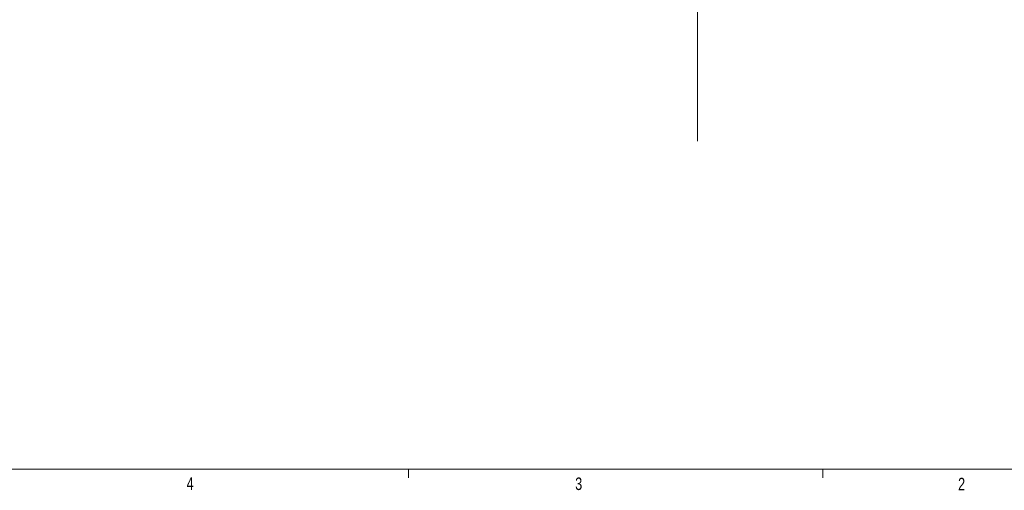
# Model space of a CAD drawing. Header units: inches. Extents: x 0.3 to 33.9, y 0.2 to 21.7.
# Tile 10 of 25: x 17.3 to 27.1, y 0.2 to 4.9. Entities that reach past the tile are written whole.
import ezdxf

# ---------------------------------------------------------------- set-up
doc = ezdxf.new("R2010")
doc.units = ezdxf.units.IN
doc.header["$MEASUREMENT"] = 0
doc.layers.add('SLD-0', color=7, linetype='Continuous', lineweight=15)
doc.styles.add('SLDTEXTSTYLE0', font='TXT', dxfattribs={"width": 0.75})

msp = doc.modelspace()

# ---------------------------------------------------------------- linework, layer by layer
at = {"color": 7, "linetype": 'Continuous', "lineweight": 15}
msp.add_line((25.27288, 0.4106), (25.27288, 0.3258), dxfattribs=at)
at = {"layer": 'SLD-0'}
for p, q in [((24.02398, 17.82849), (24.02398, 3.68039)), ((33.52288, 0.4106), (0.52288, 0.4106)), ((21.14788, 0.4106), (21.14788, 0.3258))]:
    msp.add_line(p, q, dxfattribs=at)

# ---------------------------------------------------------------- texts
at = {"color": 7, "linetype": 'Continuous', "lineweight": 0, "char_height": 0.125, "attachment_point": 1, "style": 'SLDTEXTSTYLE0'}
for s, insert in [('4', (18.93651, 0.33122)), ('3', (22.80713, 0.32919)), ('2', (26.62088, 0.32644))]:
    msp.add_mtext(s, dxfattribs=dict(at, insert=insert))

doc.saveas('drawing.dxf')
